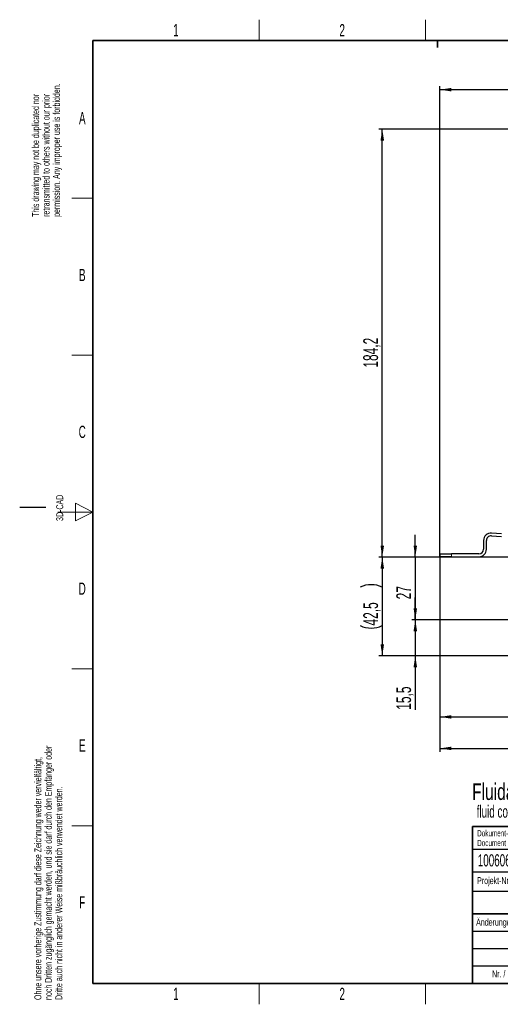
# Paper-space layout 'Blatt5' of a CAD drawing. Header units: millimetres. Extents: x 5 to 418, y 2 to 292.
# Tile 1 of 29: x 5 to 143, y 6 to 288. Entities that reach past the tile are written whole.
import ezdxf

# ---------------------------------------------------------------- set-up
doc = ezdxf.new("R2010")
doc.units = ezdxf.units.MM
doc.layers.add('SLD-0', color=7, linetype='Continuous')
doc.styles.add('SLDTEXTSTYLE0', font='TXT', dxfattribs={"width": 0.605})
doc.styles.add('SLDTEXTSTYLE2', font='TXT', dxfattribs={"width": 0.7})
doc.dimstyles.new('SLDDIMSTYLE4', dxfattribs={"dimtxt": 4.10931, "dimasz": 3.302, "dimexe": 0, "dimexo": 0.0625, "dimgap": 1.027327, "dimtad": 1, "dimlfac": 1.5, "dimrnd": 1e-09, "dimzin": 12, "dimdsep": 46, "dimtxsty": 'SLDTEXTSTYLE0', "dimsah": 1, "dimcen": 0.09, "dimadec": 0, "dimazin": 3, "dimtfac": 1, "dimtofl": 0, "dimtmove": 0, "dimatfit": 3, "dimfxl": 1, "dimfrac": 2, "dimtolj": 1, "dimtzin": 12, "dimarcsym": 0})
doc.dimstyles.new('SLDDIMSTYLE5', dxfattribs={"dimtxt": 4.10931, "dimasz": 3.302, "dimexe": 0, "dimexo": 0.0625, "dimgap": 1.027327, "dimtad": 1, "dimlfac": 1.5, "dimrnd": 1e-09, "dimzin": 12, "dimdsep": 46, "dimtxsty": 'SLDTEXTSTYLE0', "dimsah": 1, "dimcen": 0.09, "dimadec": 0, "dimazin": 3, "dimtfac": 1, "dimtmove": 0, "dimatfit": 0, "dimfxl": 1, "dimfrac": 2, "dimtolj": 1, "dimtzin": 12, "dimarcsym": 0})

# ---------------------------------------------------------------- blocks, each defined once
blk = doc.blocks.new('SW_NOTE_0_76')
at = {"layer": 'SLD-0', "color": 0, "attachment_point": 1}
for s, insert, char_height, style in [('Fluidanschluss', (0, 6.14), 4.7625, 'SLDTEXTSTYLE2'), ('fluid connection', (1.31, -0.2), 3.5, 'SLDTEXTSTYLE0')]:
    blk.add_mtext(s, dxfattribs=dict(at, insert=insert, char_height=char_height, style=style))
blk = doc.blocks.new('SW_NOTE_0_77')
at = {"layer": 'SLD-0', "color": 0, "char_height": 2, "attachment_point": 1, "rotation": 90, "style": 'SLDTEXTSTYLE0'}
for s, insert in [('permission. Any improper use is forbidden.', (3.42, 0)), ('retransmitted to others without our prior', (0.42, 0)), ('This drawing may not be duplicated nor', (-2.58, 0))]:
    blk.add_mtext(s, dxfattribs=dict(at, insert=insert))
blk = doc.blocks.new('SW_NOTE_0_78')
at = {"layer": 'SLD-0', "color": 0, "char_height": 2, "attachment_point": 1, "rotation": 90, "style": 'SLDTEXTSTYLE0'}
for s, insert in [('noch Dritten zugänglich gemacht werden, und sie darf durch den Empfänger oder', (0.42, 0)), ('Ohne unsere vorherige Zustimmung darf diese Zeichnung weder vervielfältigt,', (-2.58, 0)), ('Dritte auch nicht in anderer Weise mißbräuchlich verwendet werden.', (3.42, 0))]:
    blk.add_mtext(s, dxfattribs=dict(at, insert=insert))
blk = doc.blocks.new('SW_NOTE_0_82')
at = {"layer": 'SLD-0', "color": 0, "char_height": 1.8, "attachment_point": 1, "style": 'SLDTEXTSTYLE0'}
for s, insert in [('Dokument-Nr. /', (0, 2.32)), ('Document No.', (0, -0.48))]:
    blk.add_mtext(s, dxfattribs=dict(at, insert=insert))
blk = doc.blocks.new('_D_22')
at = {"layer": 'SLD-0', "color": 7}
for p, q in [((125.67, 135.23), (125.67, 269.42)), ((310.34, 268.42), (125.67, 268.42)), ((310.34, 135.22), (310.34, 269.42))]:
    blk.add_line(p, q, dxfattribs=at)
for points in [[(125.67, 268.42), (128.98, 267.92), (128.98, 268.93)], [(310.34, 268.42), (307.04, 268.93), (307.04, 267.92)]]:
    blk.add_solid(points, dxfattribs=at)
at = {"layer": 'SLD-0', "color": 7, "insert": (213.3, 273.88), "char_height": 4.233, "attachment_point": 1, "style": 'SLDTEXTSTYLE0'}
blk.add_mtext('277', dxfattribs=at)
blk = doc.blocks.new('_D_23')
at = {"layer": 'SLD-0', "color": 7}
for p, q in [((146.01, 134.33), (108.11, 134.33)), ((109.11, 134.33), (109.11, 106)), ((157.01, 106), (108.11, 106))]:
    blk.add_line(p, q, dxfattribs=at)
for centre, start, end in [((105.95, 119.34), 63.4349, 116.5651), ((105.95, 120.99), 243.4349, 296.5651)]:
    blk.add_arc(centre, 7.06, start, end, dxfattribs=at)
for points in [[(109.11, 134.33), (108.6, 131.03), (109.62, 131.03)], [(109.11, 106), (109.62, 109.3), (108.6, 109.3)]]:
    blk.add_solid(points, dxfattribs=at)
at = {"layer": 'SLD-0', "color": 7, "insert": (103.65, 114.68), "char_height": 4.233, "attachment_point": 1, "rotation": 90, "style": 'SLDTEXTSTYLE0'}
blk.add_mtext('42,5', dxfattribs=at)
blk = doc.blocks.new('_D_24')
at = {"layer": 'SLD-0', "color": 7}
for p, q in [((118.59, 134.33), (118.59, 140.68)), ((146.01, 134.33), (117.59, 134.33)), ((118.59, 134.33), (118.59, 116.33)), ((198.34, 116.33), (117.59, 116.33)), ((118.59, 116.33), (118.59, 109.98))]:
    blk.add_line(p, q, dxfattribs=at)
for points in [[(118.59, 134.33), (119.1, 137.63), (118.09, 137.63)], [(118.59, 116.33), (118.09, 113.03), (119.1, 113.03)]]:
    blk.add_solid(points, dxfattribs=at)
at = {"layer": 'SLD-0', "color": 7, "insert": (113.14, 122.19), "char_height": 4.233, "attachment_point": 1, "rotation": 90, "style": 'SLDTEXTSTYLE0'}
blk.add_mtext('27', dxfattribs=at)
blk = doc.blocks.new('_D_25')
at = {"layer": 'SLD-0', "color": 7}
for p, q in [((118.59, 116.33), (118.59, 122.68)), ((198.34, 116.33), (117.59, 116.33)), ((118.59, 116.33), (118.59, 106)), ((157.01, 106), (117.59, 106)), ((118.59, 106), (118.59, 90.51))]:
    blk.add_line(p, q, dxfattribs=at)
for points in [[(118.59, 116.33), (119.1, 119.63), (118.09, 119.63)], [(118.59, 106), (118.09, 102.69), (119.1, 102.69)]]:
    blk.add_solid(points, dxfattribs=at)
at = {"layer": 'SLD-0', "color": 7, "insert": (113.14, 90.51), "char_height": 4.233, "attachment_point": 1, "rotation": 90, "style": 'SLDTEXTSTYLE0'}
blk.add_mtext('15,5', dxfattribs=at)
blk = doc.blocks.new('_D_26')
at = {"layer": 'SLD-0', "color": 7}
for p, q in [((125.67, 135.23), (125.67, 87.45)), ((198.34, 116.33), (198.34, 87.45)), ((125.67, 88.45), (198.34, 88.45))]:
    blk.add_line(p, q, dxfattribs=at)
for points in [[(125.67, 88.45), (128.98, 87.95), (128.98, 88.96)], [(198.34, 88.45), (195.04, 88.96), (195.04, 87.95)]]:
    blk.add_solid(points, dxfattribs=at)
at = {"layer": 'SLD-0', "color": 7, "insert": (157.3, 93.91), "char_height": 4.233, "attachment_point": 1, "style": 'SLDTEXTSTYLE0'}
blk.add_mtext('109', dxfattribs=at)
blk = doc.blocks.new('_D_27')
at = {"layer": 'SLD-0', "color": 7}
for p, q in [((125.67, 135.23), (125.67, 78.42)), ((249.67, 116.33), (249.67, 78.42)), ((125.67, 79.42), (249.67, 79.42))]:
    blk.add_line(p, q, dxfattribs=at)
for points in [[(125.67, 79.42), (128.98, 78.92), (128.98, 79.93)], [(249.67, 79.42), (246.37, 79.93), (246.37, 78.92)]]:
    blk.add_solid(points, dxfattribs=at)
at = {"layer": 'SLD-0', "color": 7, "insert": (182.97, 84.88), "char_height": 4.233, "attachment_point": 1, "style": 'SLDTEXTSTYLE0'}
blk.add_mtext('186', dxfattribs=at)
blk = doc.blocks.new('_D_30')
at = {"layer": 'SLD-0', "color": 7}
for p, q in [((171, 257.13), (108.11, 257.13)), ((109.11, 134.33), (109.11, 257.13)), ((146.01, 134.33), (108.11, 134.33))]:
    blk.add_line(p, q, dxfattribs=at)
for points in [[(109.11, 257.13), (108.6, 253.83), (109.62, 253.83)], [(109.11, 134.33), (109.62, 137.63), (108.6, 137.63)]]:
    blk.add_solid(points, dxfattribs=at)
at = {"layer": 'SLD-0', "color": 7, "insert": (103.65, 188.67), "char_height": 4.233, "attachment_point": 1, "rotation": 90, "style": 'SLDTEXTSTYLE0'}
blk.add_mtext('184,2', dxfattribs=at)

psp = doc.layouts.new('Blatt5')

# ---------------------------------------------------------------- linework, layer by layer
at = {"color": 7, "linetype": 'Continuous', "lineweight": 25}
for p, q in [((138.2078, 139.0969), (138.2076, 136.5636)), ((139.0076, 136.5635), (139.0078, 139.0969)), ((140.4451, 140.426), (143.3562, 140.1984)), ((143.3702, 140.9997), (140.5075, 141.2236)), ((125.6741, 134.4311), (125.6742, 135.2311)), ((129.0075, 134.4309), (125.6741, 134.4311)), ((125.6742, 135.2311), (129.0075, 135.2309)), ((136.8742, 135.2304), (129.0075, 135.2309)), ((129.0075, 134.4309), (136.8741, 134.4304))]:
    psp.add_line(p, q, dxfattribs=at)
at = {"color": 7, "linetype": 'Continuous', "lineweight": 18}
psp.add_line((129.0075, 135.2309), (129.0075, 134.4309), dxfattribs=at)
at = {"color": 7, "linetype": 'Continuous', "lineweight": 25}
for centre, radius, start, end in [((140.3411, 139.0968), 2.1333, 85.527818, 179.995972), ((140.3411, 139.0968), 1.3333, 85.527818, 179.995972), ((136.8743, 136.5637), 2.1333, 269.995972, 359.995972), ((136.8743, 136.5637), 1.3333, 269.995972, 359.995972)]:
    psp.add_arc(centre, radius, start, end, dxfattribs=at)
at = {"layer": 'SLD-0', "lineweight": 18}
for p, q in [((73.75, 282.5), (73.75, 288.5)), ((121.5, 282.5), (121.5, 288.5)), ((20, 237.25), (26, 237.25)), ((20, 192.25), (26, 192.25)), ((26, 147.25), (21, 149.75)), ((21, 149.75), (21, 144.75)), ((16, 147.25), (26, 147.25)), ((21, 144.75), (26, 147.25)), ((20, 102.25), (26, 102.25)), ((20, 57.25), (26, 57.25)), ((73.75, 6), (73.75, 12)), ((121.5, 6), (121.5, 12))]:
    psp.add_line(p, q, dxfattribs=at)
at = {"layer": 'SLD-0', "lineweight": 35}
for p, q in [((408, 282.5), (26, 282.5)), ((26, 282.5), (26, 12)), ((135, 57), (408, 57)), ((135, 57), (135, 12)), ((135, 32), (202.5, 32)), ((26, 12), (408, 12)), ((135, 12), (408, 12))]:
    psp.add_line(p, q, dxfattribs=at)
at = {"layer": 'SLD-0'}
for p, q in [((125, 280.5), (125, 282.5)), ((125, 282.5), (125, 280.5)), ((12.5, 148.5), (5, 148.5)), ((135, 50.5), (202.5, 50.5)), ((135, 38.5), (202.5, 38.5)), ((135, 27), (202.5, 27)), ((135, 22), (202.5, 22)), ((135, 17), (202.5, 17))]:
    psp.add_line(p, q, dxfattribs=at)
at = {"layer": 'SLD-0', "lineweight": 25}
psp.add_line((135, 44), (202.5, 44), dxfattribs=at)

# ---------------------------------------------------------------- block references
at = {"layer": 'SLD-0'}
for name, p in [('SW_NOTE_0_77', (11.1564, 231.9088)), ('SW_NOTE_0_78', (11.808, 7.2381)), ('SW_NOTE_0_82', (136.354, 53.6688))]:
    psp.add_blockref(name, p, dxfattribs=at)
at = {"layer": 'SLD-0', "color": 7}
psp.add_blockref('SW_NOTE_0_76', (134.9097, 63.2511), dxfattribs=at)

# ---------------------------------------------------------------- texts
at = {"layer": 'SLD-0', "style": 'SLDTEXTSTYLE0'}
for s, insert, char_height, attachment_point in [('1', (49.8527, 287.243), 3.5, 2), ('2', (97.6027, 287.243), 3.5, 2), ('A', (22.9816, 262.0011), 3.5, 2), ('B', (22.9816, 217.0011), 3.5, 2), ('C', (22.9597, 172.0011), 3.5, 2), ('D', (22.9597, 127.0011), 3.5, 2), ('E', (22.9816, 82.0011), 3.5, 2), ('10060691', (136.5297, 49.0581), 3.5, 1), ('Projekt-Nr. / Project No.', (136.3454, 42.4834), 2, 1), ('F', (22.9536, 37.0011), 3.5, 2), ('Änderungen / Modifications', (136.0531, 30.5619), 2, 1), ('Nr. / No.', (140.6365, 15.7244), 2, 1), ('1', (49.8527, 10.743), 3.5, 2), ('2', (97.6027, 10.743), 3.5, 2)]:
    psp.add_mtext(s, dxfattribs=dict(at, insert=insert, char_height=char_height, attachment_point=attachment_point))
at = {"layer": 'SLD-0', "insert": (15.4939, 144.6806), "char_height": 2, "attachment_point": 1, "rotation": 90, "style": 'SLDTEXTSTYLE0'}
psp.add_mtext('3D-CAD', dxfattribs=at)

# ---------------------------------------------------------------- dimensions: what is measured, and where the dimension line sits
at = {"layer": 'SLD-0', "color": 7}
for base, p1, p2, picture, middle in [((125.6742, 268.424), (310.3406, 135.2182), (125.6742, 135.2311), '_D_22', (218.0074, 268.424)), ((198.341, 88.454), (125.6742, 135.2311), (198.341, 116.3303), '_D_26', (162.0076, 88.454)), ((249.6744, 79.4231), (125.6742, 135.2311), (249.6744, 116.3303), '_D_27', (187.6743, 79.4231))]:
    dim = psp.add_linear_dim(base=base, p1=p1, p2=p2, dimstyle='SLDDIMSTYLE4', dxfattribs=at)
    dim.commit()
    dim.dimension.update_dxf_attribs({"geometry": picture, "text_midpoint": middle, "dimtype": 160})
for base, p1, p2, dimstyle, picture, middle in [((109.1096, 257.1303), (146.0077, 134.3303), (170.9962, 257.1303), 'SLDDIMSTYLE4', '_D_30', (109.1096, 195.7303)), ((118.594, 116.3303), (146.0077, 134.3303), (198.341, 116.3303), 'SLDDIMSTYLE5', '_D_24', (118.594, 125.3303)), ((118.594, 105.9969), (198.341, 116.3303), (157.0077, 105.9969), 'SLDDIMSTYLE5', '_D_25', (118.594, 95.9969))]:
    dim = psp.add_linear_dim(base=base, p1=p1, p2=p2, angle=90, dimstyle=dimstyle, dxfattribs=at)
    dim.commit()
    dim.dimension.update_dxf_attribs({"geometry": picture, "text_midpoint": middle, "dimtype": 160})
dim = psp.add_linear_dim(base=(109.1096, 105.9969), p1=(146.0077, 134.3303), p2=(157.0077, 105.9969), angle=90, text='(<>)', dimstyle='SLDDIMSTYLE4', dxfattribs=at)
dim.commit()
dim.dimension.update_dxf_attribs({"geometry": '_D_23', "text_midpoint": (109.1096, 120.1636), "dimtype": 160})

doc.saveas('drawing.dxf')
